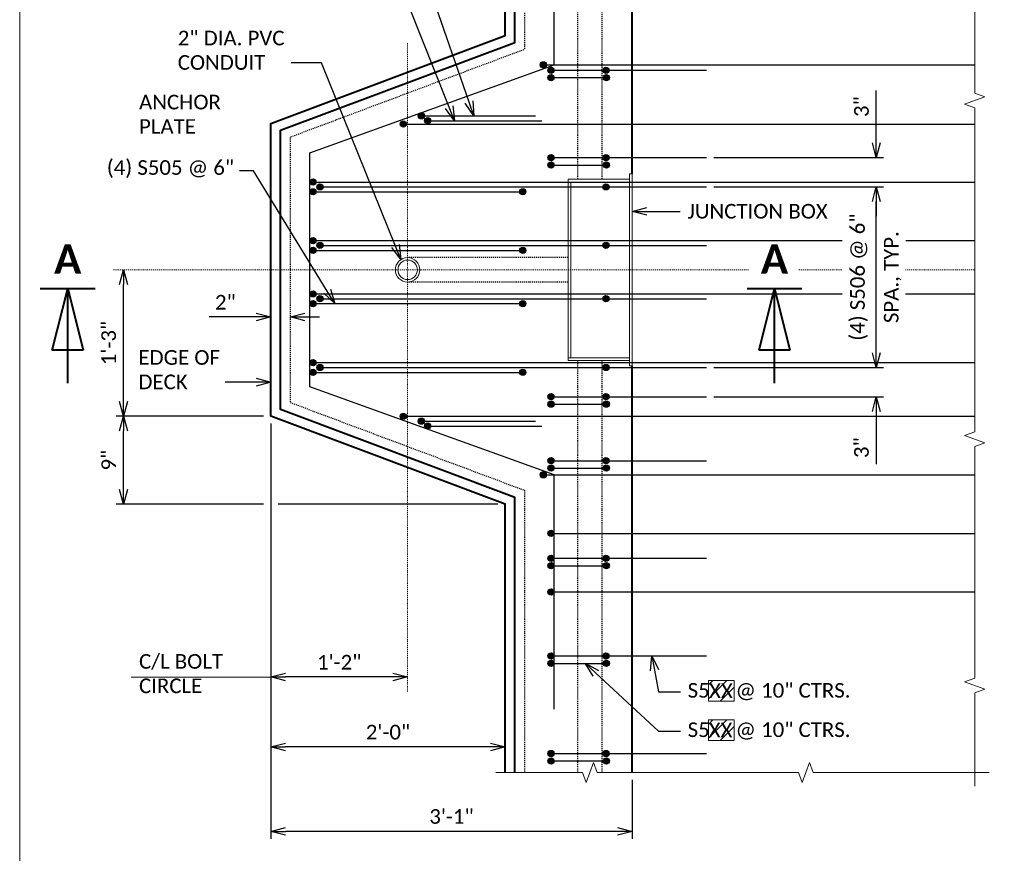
# Model space of a CAD drawing. Extents: x -1659 to -530, y -2368 to -1849.
# Tile 5 of 12: x -1415 to -1314, y -2246 to -2161. Entities that reach past the tile are written whole.
import ezdxf
from ezdxf import colors
from ezdxf.entities.mleader import LeaderData, LeaderLine
from ezdxf.enums import TextEntityAlignment as Align
from ezdxf.math import Vec2, Vec3

# ---------------------------------------------------------------- set-up
doc = ezdxf.new("R2010")
doc.units = 0
doc.header["$MEASUREMENT"] = 0
doc.linetypes.add('Wisdot2', pattern=[0.125, 0.0625, -0.0625])
doc.linetypes.add('Wisdot4', pattern=[0.28125, 0.125, -0.0625, 0.03125, -0.0625])
for name, color, linetype, lineweight in [('B_ANNO', 7, 'Continuous', 18), ('B_ANNO_BREAK', 7, 'Continuous', 18), ('B_ANNO_DIM', 7, 'Continuous', 18), ('B_ANNO_TEXT', 7, 'Continuous', 18), ('B_CNTR', 1, 'Wisdot4', 18), ('B_CONC_PPT', 12, 'Continuous', 40), ('B_DETAIL', 7, 'Continuous', 18), ('B_DETAIL_HIDDEN', 7, 'Wisdot2', 25), ('B_REBAR', 5, 'Continuous', 25)]:
    doc.layers.add(name, color=color, linetype=linetype, lineweight=lineweight)
doc.layers.add('B_ANNO_DESIGN_NOTES', color=1, linetype='Continuous', lineweight=18, true_color=0xff0000)
doc.layers.add('B_ANNO_NOPLOT', color=47, linetype='Continuous', lineweight=18, plot=False)
doc.styles.add('Annotative', font='calibri.ttf', dxfattribs={"height": 0.0625})
doc.styles.get("Standard").update_dxf_attribs({"font": 'calibri.ttf'})
doc.styles.add('Title', font='calibrib.ttf', dxfattribs={"height": 0.125})
doc.dimstyles.new('Annotative', dxfattribs={"dimscale": 0, "dimtxt": 0.0625, "dimasz": 0.0625, "dimexe": 0.03125, "dimexo": 0.03125, "dimgap": 0.03125, "dimtad": 1, "dimdec": 3, "dimzin": 3, "dimdsep": 46, "dimlunit": 4, "dimtxsty": 'Standard', "dimblk": 'OPEN30', "dimcen": 0.03125, "dimaunit": 1, "dimadec": 0, "dimazin": 3, "dimtfac": 0.75, "dimtdec": 3, "dimtofl": 0, "dimtmove": 0, "dimatfit": 3, "dimldrblk": 'OPEN30', "dimfxl": 1, "dimtfill": 1, "dimfrac": 1, "dimtolj": 1, "dimtzin": 0, "dimarcsym": 0})

# ---------------------------------------------------------------- blocks, each defined once
blk = doc.blocks.new('INS_PPTAELEC_BASE')
at = {"layer": 'B_ANNO_NOPLOT', "flags": 128}
blk.add_lwpolyline([(0, 0), (0, 252), (323.9277, 252), (323.9277, 238.8552), (378, 238.8552), (378, 40.4996), (316.5708, 40.4996), (316.5708, 0)], close=True, dxfattribs=at)
blk = doc.blocks.new('*U37')
at = {"layer": 'B_ANNO', "lineweight": 40}
for p, q in [((-1.404, -1.5), (1.404, -1.5)), ((-0.79125, -4.665), (0, -1.5)), ((0, -6.353), (0, -1.5)), ((0, -1.5), (0.79125, -4.665)), ((0.79125, -4.665), (-0.79125, -4.665))]:
    blk.add_line(p, q, dxfattribs=at)
at = {"style": 'Title'}
blk.add_attdef('A', text='', height=1.5, dxfattribs=at).set_placement((0, 0), align=Align.MIDDLE_CENTER)
blk = doc.blocks.new('rebar - plan at light standard')
at = {"layer": 'B_REBAR'}
h = blk.add_hatch(color=256, dxfattribs=at)
edge = h.paths.add_edge_path()
edge.add_arc((13.91, 21), 0.323, 0, 360)
h = blk.add_hatch(color=256, dxfattribs=at)
edge = h.paths.add_edge_path()
edge.add_arc((14.69, 20.45), 0.318, 0, 360)
h = blk.add_hatch(color=256, dxfattribs=at)
edge = h.paths.add_edge_path()
edge.add_arc((20.31, 20.45), 0.318, 0, 360)
h = blk.add_hatch(color=256, dxfattribs=at)
edge = h.paths.add_edge_path()
edge.add_arc((14.69, 19.69), 0.318, 0, 360)
h = blk.add_hatch(color=256, dxfattribs=at)
edge = h.paths.add_edge_path()
edge.add_arc((20.36, 19.69), 0.318, 0, 360)
h = blk.add_hatch(color=256, dxfattribs=at)
edge = h.paths.add_edge_path()
edge.add_arc((-0.44, 14.93), 0.318, 0, 360)
h = blk.add_hatch(color=256, dxfattribs=at)
edge = h.paths.add_edge_path()
edge.add_arc((1.42, 15.78), 0.318, 0, 360)
h = blk.add_hatch(color=256, dxfattribs=at)
edge = h.paths.add_edge_path()
edge.add_arc((2.06, 15.28), 0.318, 0, 360)
h = blk.add_hatch(color=256, dxfattribs=at)
edge = h.paths.add_edge_path()
edge.add_arc((14.69, 11.5), 0.318, 0, 360)
h = blk.add_hatch(color=256, dxfattribs=at)
edge = h.paths.add_edge_path()
edge.add_arc((20.31, 11.5), 0.318, 0, 360)
h = blk.add_hatch(color=256, dxfattribs=at)
edge = h.paths.add_edge_path()
edge.add_arc((14.69, 10.74), 0.318, 0, 360)
h = blk.add_hatch(color=256, dxfattribs=at)
edge = h.paths.add_edge_path()
edge.add_arc((20.36, 10.74), 0.318, 0, 360)
h = blk.add_hatch(color=256, dxfattribs=at)
edge = h.paths.add_edge_path()
edge.add_arc((-9.68, 9), 0.318, 0, 360)
h = blk.add_hatch(color=256, dxfattribs=at)
edge = h.paths.add_edge_path()
edge.add_arc((-9.68, 8), 0.318, 0, 360)
h = blk.add_hatch(color=256, dxfattribs=at)
edge = h.paths.add_edge_path()
edge.add_arc((-8.98, 8.5), 0.318, 0, 360)
h = blk.add_hatch(color=256, dxfattribs=at)
edge = h.paths.add_edge_path()
edge.add_arc((11.8, 8), 0.318, 0, 360)
h = blk.add_hatch(color=256, dxfattribs=at)
edge = h.paths.add_edge_path()
edge.add_arc((20.31, 8.5), 0.318, 0, 360)
h = blk.add_hatch(color=256, dxfattribs=at)
edge = h.paths.add_edge_path()
edge.add_arc((-9.68, 3), 0.318, 0, 360)
h = blk.add_hatch(color=256, dxfattribs=at)
edge = h.paths.add_edge_path()
edge.add_arc((-9.68, 2), 0.318, 0, 360)
h = blk.add_hatch(color=256, dxfattribs=at)
edge = h.paths.add_edge_path()
edge.add_arc((-8.98, 2.5), 0.318, 0, 360)
h = blk.add_hatch(color=256, dxfattribs=at)
edge = h.paths.add_edge_path()
edge.add_arc((11.8, 2), 0.318, 0, 360)
h = blk.add_hatch(color=256, dxfattribs=at)
edge = h.paths.add_edge_path()
edge.add_arc((20.31, 2.5), 0.318, 0, 360)
h = blk.add_hatch(color=256, dxfattribs=at)
edge = h.paths.add_edge_path()
edge.add_arc((-9.68, -2.46), 0.318, 0, 360)
h = blk.add_hatch(color=256, dxfattribs=at)
edge = h.paths.add_edge_path()
edge.add_arc((-8.98, -2.96), 0.318, 0, 360)
h = blk.add_hatch(color=256, dxfattribs=at)
edge = h.paths.add_edge_path()
edge.add_arc((20.31, -2.96), 0.318, 0, 360)
h = blk.add_hatch(color=256, dxfattribs=at)
edge = h.paths.add_edge_path()
edge.add_arc((-9.68, -3.46), 0.318, 0, 360)
h = blk.add_hatch(color=256, dxfattribs=at)
edge = h.paths.add_edge_path()
edge.add_arc((11.8, -3.46), 0.318, 0, 360)
h = blk.add_hatch(color=256, dxfattribs=at)
edge = h.paths.add_edge_path()
edge.add_arc((-9.68, -9.5), 0.318, 0, 360)
h = blk.add_hatch(color=256, dxfattribs=at)
edge = h.paths.add_edge_path()
edge.add_arc((-8.98, -10), 0.318, 0, 360)
h = blk.add_hatch(color=256, dxfattribs=at)
edge = h.paths.add_edge_path()
edge.add_arc((20.31, -10), 0.318, 0, 360)
h = blk.add_hatch(color=256, dxfattribs=at)
edge = h.paths.add_edge_path()
edge.add_arc((-9.68, -10.5), 0.318, 0, 360)
h = blk.add_hatch(color=256, dxfattribs=at)
edge = h.paths.add_edge_path()
edge.add_arc((11.8, -10.5), 0.318, 0, 360)
h = blk.add_hatch(color=256, dxfattribs=at)
edge = h.paths.add_edge_path()
edge.add_arc((14.69, -13), 0.318, 0, 360)
h = blk.add_hatch(color=256, dxfattribs=at)
edge = h.paths.add_edge_path()
edge.add_arc((20.31, -13), 0.318, 0, 360)
h = blk.add_hatch(color=256, dxfattribs=at)
edge = h.paths.add_edge_path()
edge.add_arc((14.69, -13.76), 0.318, 0, 360)
h = blk.add_hatch(color=256, dxfattribs=at)
edge = h.paths.add_edge_path()
edge.add_arc((20.36, -13.76), 0.318, 0, 360)
h = blk.add_hatch(color=256, dxfattribs=at)
edge = h.paths.add_edge_path()
edge.add_arc((-0.44, -15), 0.318, 0, 360)
h = blk.add_hatch(color=256, dxfattribs=at)
edge = h.paths.add_edge_path()
edge.add_arc((1.42, -15.5), 0.318, 0, 360)
h = blk.add_hatch(color=256, dxfattribs=at)
edge = h.paths.add_edge_path()
edge.add_arc((2.06, -16), 0.318, 0, 360)
h = blk.add_hatch(color=256, dxfattribs=at)
edge = h.paths.add_edge_path()
edge.add_arc((14.69, -19.55), 0.318, 0, 360)
h = blk.add_hatch(color=256, dxfattribs=at)
edge = h.paths.add_edge_path()
edge.add_arc((14.69, -20.31), 0.318, 0, 360)
h = blk.add_hatch(color=256, dxfattribs=at)
edge = h.paths.add_edge_path()
edge.add_arc((20.31, -19.55), 0.318, 0, 360)
h = blk.add_hatch(color=256, dxfattribs=at)
edge = h.paths.add_edge_path()
edge.add_arc((20.36, -20.31), 0.318, 0, 360)
h = blk.add_hatch(color=256, dxfattribs=at)
edge = h.paths.add_edge_path()
edge.add_arc((13.91, -21), 0.318, 0, 360)
h = blk.add_hatch(color=256, dxfattribs=at)
edge = h.paths.add_edge_path()
edge.add_arc((14.69, -27), 0.318, 0, 360)
h = blk.add_hatch(color=256, dxfattribs=at)
edge = h.paths.add_edge_path()
edge.add_arc((14.69, -29.55), 0.318, 0, 360)
h = blk.add_hatch(color=256, dxfattribs=at)
edge = h.paths.add_edge_path()
edge.add_arc((20.31, -29.55), 0.318, 0, 360)
h = blk.add_hatch(color=256, dxfattribs=at)
edge = h.paths.add_edge_path()
edge.add_arc((14.69, -30.31), 0.318, 0, 360)
h = blk.add_hatch(color=256, dxfattribs=at)
edge = h.paths.add_edge_path()
edge.add_arc((20.36, -30.31), 0.318, 0, 360)
h = blk.add_hatch(color=256, dxfattribs=at)
edge = h.paths.add_edge_path()
edge.add_arc((14.69, -33), 0.318, 0, 360)
h = blk.add_hatch(color=256, dxfattribs=at)
edge = h.paths.add_edge_path()
edge.add_arc((14.69, -39.55), 0.318, 0, 360)
h = blk.add_hatch(color=256, dxfattribs=at)
edge = h.paths.add_edge_path()
edge.add_arc((20.31, -39.55), 0.318, 0, 360)
h = blk.add_hatch(color=256, dxfattribs=at)
edge = h.paths.add_edge_path()
edge.add_arc((14.69, -40.31), 0.318, 0, 360)
h = blk.add_hatch(color=256, dxfattribs=at)
edge = h.paths.add_edge_path()
edge.add_arc((20.36, -40.31), 0.318, 0, 360)
h = blk.add_hatch(color=256, dxfattribs=at)
edge = h.paths.add_edge_path()
edge.add_arc((14.69, -49.55), 0.318, 0, 360)
h = blk.add_hatch(color=256, dxfattribs=at)
edge = h.paths.add_edge_path()
edge.add_arc((20.31, -49.55), 0.318, 0, 360)
h = blk.add_hatch(color=256, dxfattribs=at)
edge = h.paths.add_edge_path()
edge.add_arc((14.69, -50.31), 0.318, 0, 360)
h = blk.add_hatch(color=256, dxfattribs=at)
edge = h.paths.add_edge_path()
edge.add_arc((20.36, -50.31), 0.318, 0, 360)
for p, q in [((13.59, 21), (58.08, 21)), ((14.38, 20.45), (30.63, 20.45)), ((14.38, 19.69), (20.68, 19.69)), ((1.11, 15.78), (13.11, 15.78)), ((1.74, 15.28), (13.74, 15.28)), ((-0.76, 14.93), (58.08, 14.93)), ((14.38, 11.5), (30.63, 11.5)), ((14.38, 10.74), (20.68, 10.74)), ((-10, 9), (58.08, 9)), ((-9.3, 8.5), (30.63, 8.5)), ((-10, 8), (12.12, 8)), ((-10, 3), (58.08, 3)), ((-9.3, 2.5), (30.63, 2.5)), ((-10, 2), (12.12, 2)), ((-10, -2.46), (58.08, -2.46)), ((-9.3, -2.96), (30.63, -2.96)), ((-10, -3.46), (12.12, -3.46)), ((-10, -9.5), (58.08, -9.5)), ((-9.3, -10), (30.63, -10)), ((-10, -10.5), (12.12, -10.5)), ((14.38, -13), (30.63, -13)), ((14.38, -13.76), (20.68, -13.76)), ((-0.76, -15), (58.08, -15)), ((1.11, -15.5), (13.11, -15.5)), ((1.74, -16), (13.74, -16)), ((14.38, -19.55), (30.63, -19.55)), ((13.59, -21), (58.08, -21)), ((14.38, -20.31), (20.68, -20.31)), ((14.38, -27), (58.08, -27)), ((14.38, -29.55), (30.63, -29.55)), ((14.38, -30.31), (20.68, -30.31)), ((14.38, -33), (58.08, -33)), ((14.38, -39.55), (30.63, -39.55)), ((14.38, -40.31), (20.68, -40.31)), ((14.38, -49.55), (30.63, -49.55)), ((14.38, -50.31), (20.68, -50.31))]:
    blk.add_line(p, q, dxfattribs=at)
at = {"layer": 'B_REBAR', "flags": 128}
blk.add_lwpolyline([(15.01, -45), (15.01, -21), (-10, -12), (-10, 12), (15.01, 21), (15.01, 45)], dxfattribs=at)
at = {"layer": 'B_REBAR'}
for centre, radius in [((13.91, 21), 0.323), ((14.69, 20.45), 0.318), ((20.31, 20.45), 0.318), ((14.69, 19.69), 0.318), ((20.36, 19.69), 0.318), ((-0.44, 14.93), 0.318), ((1.42, 15.78), 0.318), ((2.06, 15.28), 0.318), ((14.69, 11.5), 0.318), ((20.31, 11.5), 0.318), ((14.69, 10.74), 0.318), ((20.36, 10.74), 0.318), ((-9.68, 9), 0.318), ((-9.68, 8), 0.318), ((-8.98, 8.5), 0.318), ((11.8, 8), 0.318), ((20.31, 8.5), 0.318), ((-9.68, 3), 0.318), ((-9.68, 2), 0.318), ((-8.98, 2.5), 0.318), ((11.8, 2), 0.318), ((20.31, 2.5), 0.318), ((-9.68, -2.46), 0.318), ((-8.98, -2.96), 0.318), ((20.31, -2.96), 0.318), ((-9.68, -3.46), 0.318), ((11.8, -3.46), 0.318), ((-9.68, -9.5), 0.318), ((-8.98, -10), 0.318), ((20.31, -10), 0.318), ((-9.68, -10.5), 0.318), ((11.8, -10.5), 0.318), ((14.69, -13), 0.318), ((20.31, -13), 0.318), ((14.69, -13.76), 0.318), ((20.36, -13.76), 0.318), ((-0.44, -15), 0.318), ((1.42, -15.5), 0.318), ((2.06, -16), 0.318), ((14.69, -19.55), 0.318), ((14.69, -20.31), 0.318), ((20.31, -19.55), 0.318), ((20.36, -20.31), 0.318), ((13.91, -21), 0.318), ((14.69, -27), 0.318), ((14.69, -29.55), 0.318), ((20.31, -29.55), 0.318), ((14.69, -30.31), 0.318), ((20.36, -30.31), 0.318), ((14.69, -33), 0.318), ((14.69, -39.55), 0.318), ((20.31, -39.55), 0.318), ((14.69, -40.31), 0.318), ((20.36, -40.31), 0.318), ((14.69, -49.55), 0.318), ((20.31, -49.55), 0.318), ((14.69, -50.31), 0.318), ((20.36, -50.31), 0.318)]:
    blk.add_circle(centre, radius, dxfattribs=at)
blk = doc.blocks.new('_Open30')
at = {"color": 0, "linetype": 'ByBlock', "lineweight": -2}
for p, q in [((-1, 0.268), (0, 0)), ((0, 0), (-1, -0.268)), ((0, 0), (-1, 0))]:
    blk.add_line(p, q, dxfattribs=at)
blk = doc.blocks.new('*D688')
at = {"layer": 'B_ANNO_DIM', "color": 0, "lineweight": -2, "transparency": 16777216}
for p, q in [((10.64, 167.55), (10.64, 179.55)), ((24.97, 166.05), (9.89, 166.05))]:
    blk.add_line(p, q, dxfattribs=at)
at = {"layer": 'Defpoints', "color": 0, "transparency": 16777216}
for p in [(10.64, 181.05), (10.64, 181.05), (25.72, 166.05)]:
    blk.add_point(p, dxfattribs=at)
at = {"layer": 'B_ANNO_DIM', "color": 0, "lineweight": -2, "transparency": 16777216, "xscale": 1.5, "yscale": 1.5, "zscale": 1.5}
for p, rotation in [((10.64, 181.05), 90), ((10.64, 166.05), 270)]:
    blk.add_blockref('_Open30', p, dxfattribs=dict(at, rotation=rotation))
at = {"layer": 'B_ANNO_DIM', "color": 0, "transparency": 16777216, "insert": (9.12, 173.55), "char_height": 1.5, "attachment_point": 5, "rotation": 90, "bg_fill": 3, "box_fill_scale": 1.25, "bg_fill_color": 256, "bg_fill_true_color": 13158600, "bg_fill_transparency": 0}
blk.add_mtext('\\A1;1\'-3"', dxfattribs=at)
blk = doc.blocks.new('*D671')
at = {"layer": 'B_ANNO_DIM', "color": 0, "lineweight": -2, "transparency": 16777216}
for p, q in [((10.64, 158.55), (10.64, 164.55)), ((24.97, 157.05), (9.89, 157.05)), ((48.97, 157.05), (26.47, 157.05))]:
    blk.add_line(p, q, dxfattribs=at)
at = {"layer": 'Defpoints', "color": 0, "transparency": 16777216}
for p in [(10.64, 166.05), (10.64, 166.05), (49.72, 157.05)]:
    blk.add_point(p, dxfattribs=at)
at = {"layer": 'B_ANNO_DIM', "color": 0, "lineweight": -2, "transparency": 16777216, "xscale": 1.5, "yscale": 1.5, "zscale": 1.5}
for p, rotation in [((10.64, 166.05), 90), ((10.64, 157.05), 270)]:
    blk.add_blockref('_Open30', p, dxfattribs=dict(at, rotation=rotation))
at = {"layer": 'B_ANNO_DIM', "color": 0, "transparency": 16777216, "insert": (9.12, 161.55), "char_height": 1.5, "attachment_point": 5, "rotation": 90, "bg_fill": 3, "box_fill_scale": 1.25, "bg_fill_color": 256, "bg_fill_true_color": 13158600, "bg_fill_transparency": 0}
blk.add_mtext('\\A1;9"', dxfattribs=at)
blk = doc.blocks.new('*D684')
at = {"layer": 'B_ANNO_DIM', "color": 0, "lineweight": -2, "transparency": 16777216}
for p, q in [((24.22, 176.22), (19.39, 176.22)), ((29.22, 176.22), (30.72, 176.22))]:
    blk.add_line(p, q, dxfattribs=at)
at = {"layer": 'Defpoints', "color": 0, "transparency": 16777216}
for p in [(25.72, 176.22), (25.72, 176.22), (27.72, 176.22)]:
    blk.add_point(p, dxfattribs=at)
at = {"layer": 'B_ANNO_DIM', "color": 0, "lineweight": -2, "transparency": 16777216, "xscale": 1.5, "yscale": 1.5, "zscale": 1.5}
blk.add_blockref('_Open30', (25.72, 176.22), dxfattribs=at)
at = {"layer": 'B_ANNO_DIM', "color": 0, "lineweight": -2, "transparency": 16777216, "xscale": 1.5, "yscale": 1.5, "zscale": 1.5, "rotation": 180}
blk.add_blockref('_Open30', (27.72, 176.22), dxfattribs=at)
at = {"layer": 'B_ANNO_DIM', "color": 0, "transparency": 16777216, "insert": (21.06, 177.73), "char_height": 1.5, "attachment_point": 5, "bg_fill": 3, "box_fill_scale": 1.25, "bg_fill_color": 256, "bg_fill_true_color": 13158600, "bg_fill_transparency": 0}
blk.add_mtext('\\A1;2"', dxfattribs=at)
blk = doc.blocks.new('*D680')
at = {"layer": 'B_ANNO_DIM', "color": 0, "lineweight": -2, "transparency": 16777216}
for p, q in [((25.72, 165.3), (25.72, 122.77)), ((62.72, 128.8), (62.72, 122.77)), ((61.22, 123.52), (27.22, 123.52))]:
    blk.add_line(p, q, dxfattribs=at)
at = {"layer": 'Defpoints', "color": 0, "transparency": 16777216}
for p in [(25.72, 166.05), (62.72, 129.55), (25.72, 123.52)]:
    blk.add_point(p, dxfattribs=at)
at = {"layer": 'B_ANNO_DIM', "color": 0, "lineweight": -2, "transparency": 16777216, "xscale": 1.5, "yscale": 1.5, "zscale": 1.5, "rotation": 180}
blk.add_blockref('_Open30', (25.72, 123.52), dxfattribs=at)
at = {"layer": 'B_ANNO_DIM', "color": 0, "lineweight": -2, "transparency": 16777216, "xscale": 1.5, "yscale": 1.5, "zscale": 1.5}
blk.add_blockref('_Open30', (62.72, 123.52), dxfattribs=at)
at = {"layer": 'B_ANNO_DIM', "color": 0, "transparency": 16777216, "insert": (44.22, 125.04), "char_height": 1.5, "attachment_point": 5, "bg_fill": 3, "box_fill_scale": 1.25, "bg_fill_color": 256, "bg_fill_true_color": 13158600, "bg_fill_transparency": 0}
blk.add_mtext('\\A1;3\'-1"', dxfattribs=at)
blk = doc.blocks.new('*D672')
at = {"layer": 'B_ANNO_DIM', "color": 0, "lineweight": -2, "transparency": 16777216}
blk.add_line((48.22, 132.17), (27.22, 132.17), dxfattribs=at)
at = {"layer": 'Defpoints', "color": 0, "transparency": 16777216}
for p in [(25.72, 132.17), (25.72, 132.17), (49.72, 132.17)]:
    blk.add_point(p, dxfattribs=at)
at = {"layer": 'B_ANNO_DIM', "color": 0, "lineweight": -2, "transparency": 16777216, "xscale": 1.5, "yscale": 1.5, "zscale": 1.5, "rotation": 180}
blk.add_blockref('_Open30', (25.72, 132.17), dxfattribs=at)
at = {"layer": 'B_ANNO_DIM', "color": 0, "lineweight": -2, "transparency": 16777216, "xscale": 1.5, "yscale": 1.5, "zscale": 1.5}
blk.add_blockref('_Open30', (49.72, 132.17), dxfattribs=at)
at = {"layer": 'B_ANNO_DIM', "color": 0, "transparency": 16777216, "insert": (37.72, 133.68), "char_height": 1.5, "attachment_point": 5, "bg_fill": 3, "box_fill_scale": 1.25, "bg_fill_color": 256, "bg_fill_true_color": 13158600, "bg_fill_transparency": 0}
blk.add_mtext('\\A1;2\'-0"', dxfattribs=at)
blk = doc.blocks.new('*D701')
at = {"layer": 'B_ANNO_DIM', "color": 0, "lineweight": -2, "transparency": 16777216}
blk.add_line((38.22, 139.34), (27.22, 139.34), dxfattribs=at)
at = {"layer": 'Defpoints', "color": 0, "transparency": 16777216}
for p in [(25.72, 139.34), (25.72, 139.34), (39.72, 139.34)]:
    blk.add_point(p, dxfattribs=at)
at = {"layer": 'B_ANNO_DIM', "color": 0, "lineweight": -2, "transparency": 16777216, "xscale": 1.5, "yscale": 1.5, "zscale": 1.5, "rotation": 180}
blk.add_blockref('_Open30', (25.72, 139.34), dxfattribs=at)
at = {"layer": 'B_ANNO_DIM', "color": 0, "lineweight": -2, "transparency": 16777216, "xscale": 1.5, "yscale": 1.5, "zscale": 1.5}
blk.add_blockref('_Open30', (39.72, 139.34), dxfattribs=at)
at = {"layer": 'B_ANNO_DIM', "color": 0, "transparency": 16777216, "insert": (32.72, 140.85), "char_height": 1.5, "attachment_point": 5, "bg_fill": 3, "box_fill_scale": 1.25, "bg_fill_color": 256, "bg_fill_true_color": 13158600, "bg_fill_transparency": 0}
blk.add_mtext('\\A1;1\'-2"', dxfattribs=at)
blk = doc.blocks.new('*D690')
at = {"layer": 'B_ANNO_DIM', "color": 0, "lineweight": -2, "transparency": 16777216}
for p, q in [((87.73, 172.55), (87.73, 174.05)), ((71.1, 168.05), (88.48, 168.05)), ((87.73, 166.55), (87.73, 161.15))]:
    blk.add_line(p, q, dxfattribs=at)
at = {"layer": 'Defpoints', "color": 0, "transparency": 16777216}
for p in [(87.73, 171.05), (70.35, 168.05), (87.73, 168.05)]:
    blk.add_point(p, dxfattribs=at)
at = {"layer": 'B_ANNO_DIM', "color": 0, "lineweight": -2, "transparency": 16777216, "xscale": 1.5, "yscale": 1.5, "zscale": 1.5}
for p, rotation in [((87.73, 171.05), 270), ((87.73, 168.05), 90)]:
    blk.add_blockref('_Open30', p, dxfattribs=dict(at, rotation=rotation))
at = {"layer": 'B_ANNO_DIM', "color": 0, "transparency": 16777216, "insert": (86.21, 162.83), "char_height": 1.5, "attachment_point": 5, "rotation": 90, "bg_fill": 3, "box_fill_scale": 1.25, "bg_fill_color": 256, "bg_fill_true_color": 13158600, "bg_fill_transparency": 0}
blk.add_mtext('\\A1;3"', dxfattribs=at)
blk = doc.blocks.new('*D675')
at = {"layer": 'B_ANNO_DIM', "color": 0, "lineweight": -2, "transparency": 16777216}
for p, q in [((71.1, 189.55), (88.48, 189.55)), ((87.73, 172.55), (87.73, 188.05)), ((71.1, 171.05), (88.48, 171.05))]:
    blk.add_line(p, q, dxfattribs=at)
at = {"layer": 'Defpoints', "color": 0, "transparency": 16777216}
for p in [(70.35, 189.55), (87.73, 189.55), (70.35, 171.05)]:
    blk.add_point(p, dxfattribs=at)
at = {"layer": 'B_ANNO_DIM', "color": 0, "lineweight": -2, "transparency": 16777216, "xscale": 1.5, "yscale": 1.5, "zscale": 1.5}
for p, rotation in [((87.73, 189.55), 90), ((87.73, 171.05), 270)]:
    blk.add_blockref('_Open30', p, dxfattribs=dict(at, rotation=rotation))
at = {"layer": 'B_ANNO_DIM', "color": 0, "transparency": 16777216, "char_height": 1.5, "attachment_point": 5, "rotation": 90, "bg_fill": 3, "box_fill_scale": 1.25, "bg_fill_color": 256, "bg_fill_true_color": 13158600, "bg_fill_transparency": 0}
for s, insert in [('\\A1;(4) S506 @ 6"', (85.96, 180.3)), ('\\A1;SPA., TYP.', (89.4, 180.3))]:
    blk.add_mtext(s, dxfattribs=dict(at, insert=insert))
blk = doc.blocks.new('*D683')
at = {"layer": 'B_ANNO_DIM', "color": 0, "lineweight": -2, "transparency": 16777216}
for p, q in [((87.73, 194.05), (87.73, 199.44)), ((71.1, 192.55), (88.48, 192.55)), ((87.73, 188.05), (87.73, 186.55))]:
    blk.add_line(p, q, dxfattribs=at)
at = {"layer": 'Defpoints', "color": 0, "transparency": 16777216}
for p in [(70.35, 192.55), (87.73, 192.55), (87.73, 189.55)]:
    blk.add_point(p, dxfattribs=at)
at = {"layer": 'B_ANNO_DIM', "color": 0, "lineweight": -2, "transparency": 16777216, "xscale": 1.5, "yscale": 1.5, "zscale": 1.5}
for p, rotation in [((87.73, 192.55), 270), ((87.73, 189.55), 90)]:
    blk.add_blockref('_Open30', p, dxfattribs=dict(at, rotation=rotation))
at = {"layer": 'B_ANNO_DIM', "color": 0, "transparency": 16777216, "insert": (86.21, 197.77), "char_height": 1.5, "attachment_point": 5, "rotation": 90, "bg_fill": 3, "box_fill_scale": 1.25, "bg_fill_color": 256, "bg_fill_true_color": 13158600, "bg_fill_transparency": 0}
blk.add_mtext('\\A1;3"', dxfattribs=at)
blk = doc.blocks.new('*U248')
at = {"layer": 'B_ANNO_NOPLOT', "flags": 128}
blk.add_lwpolyline([(0, 0), (0, 252), (323.9277, 252), (323.9277, 238.8552), (378, 238.8552), (378, 40.4996), (316.5708, 40.4996), (316.5708, 0)], close=True, dxfattribs=at)
blk = doc.blocks.new('*U233')
at = {"layer": 'B_ANNO_NOPLOT', "flags": 128}
blk.add_lwpolyline([(0, 0), (0, 252), (323.9277, 252), (323.9277, 238.8552), (378, 238.8552), (378, 40.4996), (316.5708, 40.4996), (316.5708, 0)], close=True, dxfattribs=at)
blk = doc.blocks.new('*U231')
at = {"layer": 'B_ANNO_NOPLOT', "flags": 128}
blk.add_lwpolyline([(0, 0), (0, 252), (323.9277, 252), (323.9277, 238.8552), (378, 238.8552), (378, 40.4996), (316.5708, 40.4996), (316.5708, 0)], close=True, dxfattribs=at)
blk = doc.blocks.new('*U659')
at = {"layer": 'B_ANNO_DESIGN_NOTES'}
h = blk.add_hatch(dxfattribs=at)
h.set_pattern_fill('ANSI31', color=256, scale=8)
h.set_pattern_definition([(45, (65.0695, 262.1614), (-0.707107, 0.707107), [])])
h.paths.add_polyline_path([(70.55434, 138.96767), (73.16232, 138.96767), (73.16232, 136.87046), (70.55434, 136.87046)])
h = blk.add_hatch(dxfattribs=at)
h.set_pattern_fill('ANSI31', color=256, scale=8)
h.set_pattern_definition([(45, (65.0695, 258.1277), (-0.707107, 0.707107), [])])
h.paths.add_polyline_path([(70.55434, 134.93395), (73.16232, 134.93395), (73.16232, 132.83674), (70.55434, 132.83674)])
at = {"layer": 'B_ANNO_BREAK', "flags": 128}
for points in [[(97.80121, 233.93977), (97.80121, 224.37247), (98.83216, 223.99724), (96.77027, 223.24677), (97.80121, 222.87153), (97.80121, 199.15632), (98.83216, 198.78109), (96.77027, 198.03062), (97.80121, 197.65538), (97.80121, 164.44157), (96.77027, 164.06633), (98.83216, 163.31586), (97.80121, 162.94063), (97.80121, 139.22542), (96.77027, 138.85018), (98.83216, 138.09972), (97.80121, 137.72448), (97.80121, 128.15718)], [(48.76924, 129.54848), (57.62843, 129.54848), (58.00366, 128.51753), (58.75413, 130.57942), (59.12936, 129.54848), (79.75001, 129.54848), (80.12524, 128.51753), (80.87571, 130.57942), (81.25095, 129.54848), (99.29241, 129.54848)]]:
    blk.add_lwpolyline(points, dxfattribs=at)
at = {"layer": 'B_ANNO_DESIGN_NOTES'}
for points in [[(70.55434, 138.96767), (73.16232, 138.96767), (73.16232, 136.87046), (70.55434, 136.87046)], [(70.55434, 134.93395), (73.16232, 134.93395), (73.16232, 132.83674), (70.55434, 132.83674)]]:
    blk.add_lwpolyline(points, close=True, dxfattribs=at)
at = {"layer": 'B_ANNO_NOPLOT', "flags": 128}
blk.add_lwpolyline([(0, 0), (0, 252), (323.92766, 252), (323.92766, 238.85516), (378, 238.85516), (378, 40.49961), (316.57075, 40.49961), (316.57075, 0)], close=True, dxfattribs=at)
at = {"layer": 'B_CNTR'}
for p, q in [((39.72475, 137.8364), (39.72475, 204.37679)), ((9.60005, 181.04848), (74.66489, 181.04848)), ((79.80547, 181.04848), (97.80121, 181.04848))]:
    blk.add_line(p, q, dxfattribs=at)
at = {"layer": 'B_CONC_PPT', "lineweight": 40}
for p, q in [((62.72475, 190.88848), (62.72475, 232.54848)), ((62.72475, 129.54848), (62.72475, 171.20848))]:
    blk.add_line(p, q, dxfattribs=at)
at = {"layer": 'B_CONC_PPT', "lineweight": 40, "flags": 128}
for points in [[(49.72475, 129.54848), (49.72475, 157.04848), (25.72475, 166.04848), (25.72475, 196.04848), (49.72475, 205.04848), (49.72475, 232.54848)], [(50.72475, 129.54848), (50.72475, 157.74148), (26.72475, 166.74148), (26.72475, 195.35547), (50.72475, 204.35547), (50.72475, 232.54848)]]:
    blk.add_lwpolyline(points, dxfattribs=at)
at = {"layer": 'B_DETAIL', "flags": 128}
for points in [[(62.44175, 190.88848), (62.72475, 190.88848), (62.72475, 171.20848), (62.44175, 171.20848), (62.44175, 190.88848)], [(56.16075, 190.33148), (62.44175, 190.33148), (62.44175, 190.04848), (56.16075, 190.04848), (56.16075, 190.33148)], [(56.16075, 190.04848), (56.44175, 190.04848), (56.44175, 172.04848), (56.16075, 172.04848), (56.16075, 190.04848)], [(62.44175, 171.76848), (56.16075, 171.76848), (56.16075, 172.04848), (62.44175, 172.04848), (62.44175, 171.76848)]]:
    blk.add_lwpolyline(points, dxfattribs=at)
at = {"layer": 'B_DETAIL'}
for radius in [1.25, 1]:
    blk.add_circle((39.72475, 181.04848), radius, dxfattribs=at)
at = {"layer": 'B_DETAIL_HIDDEN'}
for p, q in [((57.1604, 190.33148), (57.1604, 232.55148)), ((59.6604, 190.33148), (59.6604, 232.55148)), ((56.16075, 182.29848), (39.72475, 182.29848)), ((56.16075, 179.79847), (39.72475, 179.79847)), ((57.1604, 129.54848), (57.1604, 171.76848)), ((59.6604, 129.54848), (59.6604, 171.76848))]:
    blk.add_line(p, q, dxfattribs=at)
at = {"layer": 'B_DETAIL_HIDDEN', "flags": 128}
blk.add_lwpolyline([(51.72475, 129.54848), (51.72475, 158.43448), (27.72475, 167.43448), (27.72475, 194.66247), (51.72475, 203.66247), (51.72475, 232.54848)], dxfattribs=at)
at = {"layer": 'B_ANNO', "xscale": 2, "yscale": 2, "zscale": 2}
for p in [(4.91879, 182.14797), (77.29959, 182.14797)]:
    blk.add_blockref('*U37', p, dxfattribs=at).add_auto_attribs({'A': 'A'})
at = {"layer": 'B_ANNO_DIM'}
blk.add_blockref('rebar - plan at light standard', (39.72475, 181.04848), dxfattribs=at)
at = {"layer": 'B_ANNO_DIM', "char_height": 1.5, "width": 38.4735905, "attachment_point": 1, "style": 'Annotative'}
for s, insert in [('ANCHOR\\PPLATE', (12.22366, 198.98705)), ('C/L BOLT\\PCIRCLE', (12.22366, 141.68476))]:
    blk.add_mtext(s, dxfattribs=dict(at, insert=insert))
at = {"layer": 'B_ANNO_DIM', "style": 'Annotative'}
for tag, p in [('BAR13', (349.32586, 216.852)), ('BAR11', (233.43496, 176.74271)), ('BAR12', (232.32945, 173.46787)), ('BAR9', (70.59703, 137.17474)), ('BAR10', (70.56083, 133.15842)), ('BAR14', (71.28031, 80.24181))]:
    blk.add_attdef(tag, p, '', height=1.5, dxfattribs=at)
at = {"layer": 'B_ANNO_TEXT', "style": 'Annotative'}
for tag, p in [('#BR1', (229.62571, 26.61883)), ('#BR2', (229.62571, 23.77403)), ('#BR3', (229.62571, 20.92923)), ('#BR4', (229.62571, 15.23963)), ('#BR5', (229.62571, 12.39483))]:
    blk.add_attdef(tag, text='', height=1.5, dxfattribs=at).set_placement(p, align=Align.CENTER)
at = {"layer": 'B_ANNO_DIM'}
ml = blk.add_multileader_mtext('Standard', dxfattribs=at)
ml.set_content('S509', color=256)
ml.set_leader_properties()
ml.set_arrow_properties(name='OPEN30')
ml.build(insert=Vec2(0, 0))
ml.multileader.update_dxf_attribs({"text_right_attachment_type": 3, "dogleg_length": 0.0625, "arrow_head_size": 1.5, "scale": 24})
ctx = ml.context
ctx.base_point, ctx.scale, ctx.char_height, ctx.arrow_head_size, ctx.landing_gap_size, ctx.plane_origin = Vec3(32.32119, 211.56089), 24, 1.5, 1.5, 0.75, Vec3(49.55119, 191.38635)
ctx.right_attachment = 3
notes = []
notes.append((ctx, [(0, (1, 1, 0), (39.79812, 211.54589), (-1, 0), 1.5, [(0, [(46.50796, 196.82534), (41.417, 211.54589), (40.85476, 211.54589)], 0, [])])]))
ctx.mtext.insert, ctx.mtext.flow_direction = Vec3(33.07119, 212.32185), 5
ml = blk.add_multileader_mtext('Standard', dxfattribs=at)
ml.set_content('S510', color=256)
ml.set_leader_properties()
ml.set_arrow_properties(name='OPEN30')
ml.build(insert=Vec2(0, 0))
ml.multileader.update_dxf_attribs({"text_right_attachment_type": 3, "dogleg_length": 0.0625, "arrow_head_size": 1.5, "scale": 24})
ctx = ml.context
ctx.base_point, ctx.scale, ctx.char_height, ctx.arrow_head_size, ctx.landing_gap_size, ctx.plane_origin = Vec3(32.28312, 208.28552), 24, 1.5, 1.5, 0.75, Vec3(49.55119, 188.11098)
ctx.right_attachment = 3
notes.append((ctx, [(0, (1, 1, 0), (39.79812, 208.27052), (-1, 0), 1.5, [(0, [(44.53803, 196.32534), (39.79812, 208.27052), (39.79812, 208.27052)], 0, [])])]))
ctx.mtext.insert, ctx.mtext.flow_direction = Vec3(33.03312, 209.04648), 5
ml = blk.add_multileader_mtext('Standard', dxfattribs=at)
ml.set_content('2" DIA. PVC\\PCONDUIT', color=256)
ml.set_leader_properties()
ml.set_arrow_properties(name='OPEN30')
ml.build(insert=Vec2(0, 0))
ml.multileader.update_dxf_attribs({"text_right_attachment_type": 3, "dogleg_length": 0.0625, "arrow_head_size": 1.5, "scale": 24})
ctx = ml.context
ctx.base_point, ctx.scale, ctx.char_height, ctx.arrow_head_size, ctx.landing_gap_size, ctx.plane_origin = Vec3(15.43947, 204.78669), 24, 1.5, 1.5, 0.75, Vec3(39.04447, 182.09715)
ctx.right_attachment = 3
notes.append((ctx, [(0, (1, 1, 0), (29.2914, 202.25669), (-1, 0), 1.5, [(0, [(39.04447, 182.09715), (30.91028, 202.25669), (30.34804, 202.25669)], 0, [])])]))
ctx.mtext.insert, ctx.mtext.flow_direction = Vec3(16.18947, 205.54765), 5
ml = blk.add_multileader_mtext('Standard', dxfattribs=at)
ml.set_content('JUNCTION BOX', color=256)
ml.set_leader_properties()
ml.set_arrow_properties(name='OPEN30')
ml.build(insert=Vec2(0, 0))
ml.multileader.update_dxf_attribs({"text_right_attachment_type": 3, "dogleg_length": 0.0625, "arrow_head_size": 1.5, "scale": 24})
ctx = ml.context
ctx.base_point, ctx.scale, ctx.char_height, ctx.arrow_head_size, ctx.landing_gap_size, ctx.plane_origin = Vec3(67.65068, 187.04447), 24, 1.5, 1.5, 0.75, Vec3(62.72475, 187.04447)
ctx.right_attachment = 3
notes.append((ctx, [(0, (1, 1, 0), (65.75962, 187.04447), (1, 0), 1.89106, [(0, [(62.72475, 187.04447), (65.75962, 187.04447), (65.75962, 187.04447)], 0, [])])]))
ctx.mtext.insert, ctx.mtext.flow_direction = Vec3(68.40068, 187.80543), 5
ml = blk.add_multileader_mtext('Standard', dxfattribs=at)
ml.set_content('EDGE OF\\PDECK', color=256)
ml.set_leader_properties()
ml.set_arrow_properties(name='OPEN30')
ml.build(insert=Vec2(0, 0))
ml.multileader.update_dxf_attribs({"text_right_attachment_type": 3, "dogleg_length": 0.0625, "arrow_head_size": 1.5, "scale": 24})
ctx = ml.context
ctx.base_point, ctx.scale, ctx.char_height, ctx.arrow_head_size, ctx.landing_gap_size, ctx.plane_origin = Vec3(11.41198, 172.06343), 24, 1.5, 1.5, 0.75, Vec3(25.72475, 169.53689)
ctx.right_attachment = 3
notes.append((ctx, [(0, (1, 1, 0), (22.54775, 169.53689), (-1, 0), 1.5, [(0, [(25.72475, 169.53689), (22.71169, 169.53689), (22.63379, 169.53689)], 0, [])])]))
ctx.mtext.insert, ctx.mtext.flow_direction = Vec3(12.16198, 172.82266), 5
ml = blk.add_multileader_mtext('Standard', dxfattribs=at)
ml.set_content('S5     @ 10" CTRS.', color=256)
ml.set_leader_properties()
ml.set_arrow_properties(name='OPEN30')
ml.build(insert=Vec2(0, 0))
ml.multileader.update_dxf_attribs({"text_right_attachment_type": 3, "dogleg_length": 0.0625, "arrow_head_size": 1.5, "scale": 24})
ctx = ml.context
ctx.base_point, ctx.scale, ctx.char_height, ctx.arrow_head_size, ctx.landing_gap_size, ctx.plane_origin = Vec3(67.65859, 137.83193), 24, 1.5, 1.5, 0.75, Vec3(50.55721, 123.64643)
ctx.right_attachment = 3
notes.append((ctx, [(0, (1, 1, 0), (65.40859, 137.83193), (1, 0), 2.25, [(0, [(64.74127, 141.50091), (65.40859, 137.83193), (65.40859, 137.83193)], 0, [])])]))
ctx.mtext.insert, ctx.mtext.flow_direction = Vec3(68.40859, 138.72213), 5
for ctx, leaders in notes:
    for number, flags, end, landing, length, lines in leaders:
        leader = LeaderData()
        leader.index, (leader.has_last_leader_line, leader.has_dogleg_vector, leader.attachment_direction) = number, flags
        leader.last_leader_point, leader.dogleg_vector, leader.dogleg_length = Vec3(end), Vec3(landing), length
        for number, points, colour, breaks in lines:
            line = LeaderLine()
            line.index, line.vertices, line.color, line.breaks = number, Vec3.list(points), colors.encode_raw_color(colour), breaks
            leader.lines.append(line)
        ctx.leaders.append(leader)
dim = blk.add_linear_dim(base=(10.63689, 181.04848), p1=(25.72475, 166.04848), p2=(10.63689, 181.04848), angle=90, dimstyle='Annotative', dxfattribs=at)
dim.commit()
dim.dimension.update_dxf_attribs({"geometry": '*D688', "text_midpoint": (9.11843, 173.54848)})
dim = blk.add_linear_dim(base=(87.72891, 168.04814), p1=(87.72891, 171.04814), p2=(70.34975, 168.04814), angle=270, dimstyle='Annotative', dxfattribs=at)
dim.commit()
dim.dimension.update_dxf_attribs({"geometry": '*D690', "text_midpoint": (87.72891, 162.82565), "dimtype": 160})
blk.add_wipeout([(84.23129, 184.95626), (84.23129, 177.58592), (90.68982, 177.58592), (90.72802, 184.95626)]).dxf.layer = 'B_ANNO_DIM'
dim = blk.add_linear_dim(base=(87.72891, 189.54848), p1=(70.34975, 171.04814), p2=(70.34975, 189.54848), angle=90, text='(4) S506 @ 6"\\XSPA., TYP.', dimstyle='Annotative', dxfattribs=at)
dim.commit()
dim.dimension.update_dxf_attribs({"geometry": '*D675', "text_midpoint": (87.72891, 180.29831)})
dim = blk.add_linear_dim(base=(25.72475, 176.21811), p1=(27.72475, 176.21811), p2=(25.72475, 176.21811), dimstyle='Annotative', dxfattribs=at)
dim.commit()
dim.dimension.update_dxf_attribs({"geometry": '*D684', "text_midpoint": (21.05745, 177.72561)})
dim = blk.add_linear_dim(base=(10.63689, 166.04848), p1=(49.72475, 157.04848), p2=(10.63689, 166.04848), angle=90, dimstyle='Annotative', dxfattribs=at)
dim.commit()
dim.dimension.update_dxf_attribs({"geometry": '*D671', "text_midpoint": (9.11843, 161.54848)})
dim = blk.add_linear_dim(base=(87.72891, 192.54848), p1=(87.72891, 189.54848), p2=(70.34975, 192.54848), angle=90, dimstyle='Annotative', dxfattribs=at)
dim.commit()
dim.dimension.update_dxf_attribs({"geometry": '*D683', "text_midpoint": (87.72891, 197.77097), "dimtype": 160})
dim = blk.add_linear_dim(base=(25.72475, 123.52081), p1=(62.72475, 129.54848), p2=(25.72475, 166.04848), dimstyle='Annotative', dxfattribs=at)
dim.commit()
dim.dimension.update_dxf_attribs({"geometry": '*D680', "text_midpoint": (44.22475, 125.03927)})
ml = blk.add_multileader_mtext('Standard', dxfattribs=at)
ml.set_content('(4) S505 @ 6"', color=256)
ml.set_leader_properties()
ml.set_arrow_properties(name='OPEN30')
ml.build(insert=Vec2(0, 0))
ml.multileader.update_dxf_attribs({"text_right_attachment_type": 3, "dogleg_length": 0.0625, "arrow_head_size": 1.5, "scale": 24})
ctx = ml.context
ctx.base_point, ctx.scale, ctx.char_height, ctx.arrow_head_size, ctx.landing_gap_size, ctx.plane_origin = Vec3(8.17159, 191.33313), 24, 1.5, 1.5, 0.75, Vec3(30.16822, 171.03629)
ctx.right_attachment = 3
notes = []
notes.append((ctx, [(0, (1, 1, 0), (23.96009, 191.19582), (-1, 0), 1.45081, [(0, [(32.28387, 177.58585), (23.96009, 191.19582), (23.96009, 191.19582)], 0, [])])]))
ctx.mtext.insert, ctx.mtext.flow_direction = Vec3(8.92159, 192.28217), 5
for ctx, leaders in notes:
    for number, flags, end, landing, length, lines in leaders:
        leader = LeaderData()
        leader.index, (leader.has_last_leader_line, leader.has_dogleg_vector, leader.attachment_direction) = number, flags
        leader.last_leader_point, leader.dogleg_vector, leader.dogleg_length = Vec3(end), Vec3(landing), length
        for number, points, colour, breaks in lines:
            line = LeaderLine()
            line.index, line.vertices, line.color, line.breaks = number, Vec3.list(points), colors.encode_raw_color(colour), breaks
            leader.lines.append(line)
        ctx.leaders.append(leader)
for base, p1, p2, picture, middle in [((25.72475, 139.33766), (39.72475, 139.33766), (25.72475, 139.33766), '*D701', (32.72475, 140.84516)), ((25.72475, 132.16577), (49.72475, 132.16577), (25.72475, 132.16577), '*D672', (37.72475, 133.68423))]:
    dim = blk.add_linear_dim(base=base, p1=p1, p2=p2, dimstyle='Annotative', dxfattribs=at)
    dim.commit()
    dim.dimension.update_dxf_attribs({"geometry": picture, "text_midpoint": middle})
ml = blk.add_multileader_mtext('Standard', dxfattribs=at)
ml.set_content('S5     @ 10" CTRS.', color=256)
ml.set_leader_properties()
ml.set_arrow_properties(name='OPEN30')
ml.build(insert=Vec2(0, 0))
ml.multileader.update_dxf_attribs({"text_right_attachment_type": 3, "dogleg_length": 0.0625, "arrow_head_size": 1.5, "scale": 24})
ctx = ml.context
ctx.base_point, ctx.scale, ctx.char_height, ctx.arrow_head_size, ctx.landing_gap_size, ctx.plane_origin = Vec3(67.65859, 133.79822), 24, 1.5, 1.5, 0.75, Vec3(50.55721, 119.61271)
ctx.right_attachment = 3
notes = []
notes.append((ctx, [(0, (1, 1, 0), (65.40859, 133.79822), (1, 0), 2.25, [(0, [(57.90078, 140.74177), (65.40859, 133.79822), (65.40859, 133.79822)], 0, [])])]))
ctx.mtext.insert, ctx.mtext.flow_direction = Vec3(68.40859, 134.68841), 5
for ctx, leaders in notes:
    for number, flags, end, landing, length, lines in leaders:
        leader = LeaderData()
        leader.index, (leader.has_last_leader_line, leader.has_dogleg_vector, leader.attachment_direction) = number, flags
        leader.last_leader_point, leader.dogleg_vector, leader.dogleg_length = Vec3(end), Vec3(landing), length
        for number, points, colour, breaks in lines:
            line = LeaderLine()
            line.index, line.vertices, line.color, line.breaks = number, Vec3.list(points), colors.encode_raw_color(colour), breaks
            leader.lines.append(line)
        ctx.leaders.append(leader)
blk.add_line((25.72475, 139.33766), (11.43132, 139.33766), dxfattribs=at)

msp = doc.modelspace()

# ---------------------------------------------------------------- block references
msp.add_blockref('INS_PPTAELEC_BASE', (-1415, -2367.75))

# ---------------------------------------------------------------- next in the draw order: block references
ref = msp.add_blockref('*U659', (-1415, -2367.75))
ref.add_attrib('BAR9', 'XX', (-1344.4, -2230.57), dxfattribs={"layer": 'B_ANNO_DIM', "height": 1.5, "style": 'Annotative'})
ref.add_attrib('BAR10', 'XX', (-1344.44, -2234.59), dxfattribs={"layer": 'B_ANNO_DIM', "height": 1.5, "style": 'Annotative'})

# ---------------------------------------------------------------- next in the draw order: block references
msp.add_blockref('*U248', (-1415, -2367.75))

# ---------------------------------------------------------------- next in the draw order: block references
msp.add_blockref('*U233', (-1415, -2367.75))

# ---------------------------------------------------------------- next in the draw order: block references
msp.add_blockref('*U231', (-1415, -2367.75))

doc.saveas('drawing.dxf')
